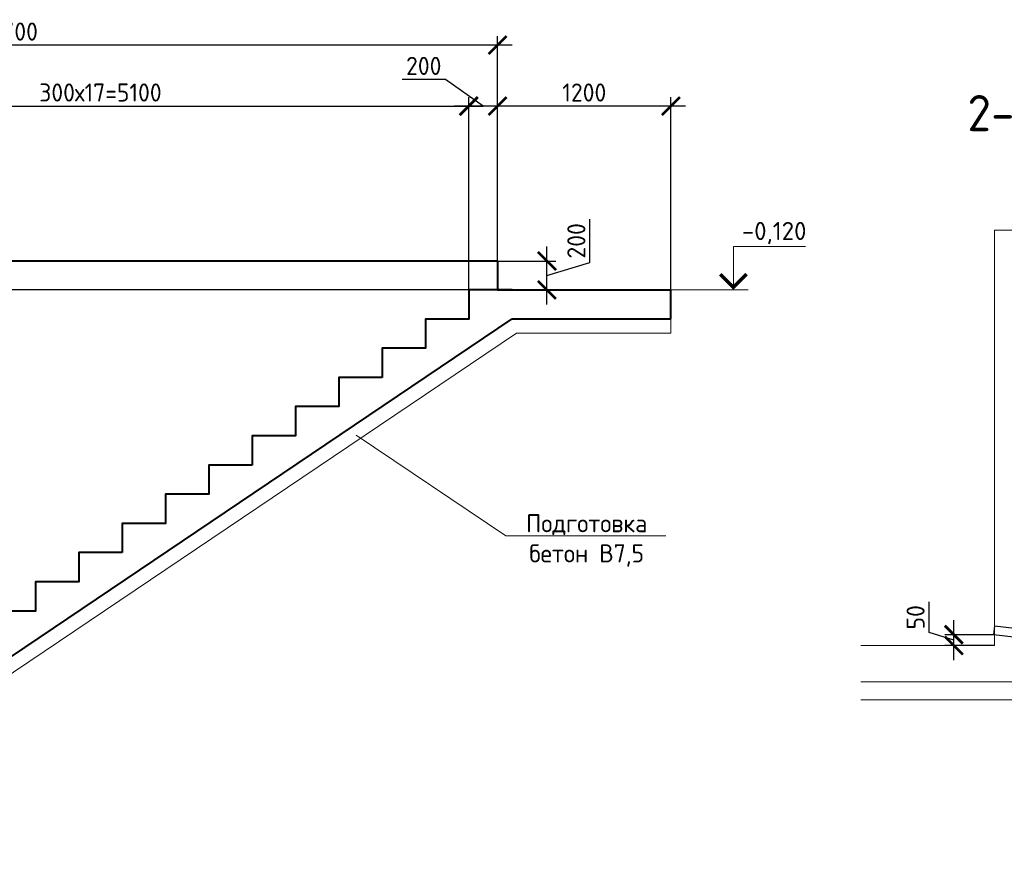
# Model space of a CAD drawing. Header units: millimetres. Extents: x 130535 to 1380046, y -52734 to 121434.
# Tile 35 of 64: x 553967 to 567601, y 7530 to 19149. Entities that reach past the tile are written whole.
import ezdxf
from ezdxf import colors
from ezdxf.entities.mleader import LeaderData, LeaderLine
from ezdxf.enums import TextEntityAlignment as Align
from ezdxf.math import Vec2, Vec3

# ---------------------------------------------------------------- set-up
doc = ezdxf.new("R2010")
doc.units = ezdxf.units.MM
doc.layers.get('DEFPOINTS').update_dxf_attribs({"color": 1, "lineweight": 0})
doc.layers.add('ИЗМ', color=3, linetype='Continuous')
for name, color, linetype, lineweight in [('РАЗМЕРЫ', 1, 'Continuous', 9), ('Разрез жилая часть$0$Отметки', 1, 'Continuous', 20), ('Символы 0.20', 1, 'Continuous', 20), ('стены монолит', 126, 'Continuous', 40), ('Текст 5.00', 82, 'Continuous', 50), ('Тонкая 0.20', 30, 'Continuous', 20)]:
    doc.layers.add(name, color=color, linetype=linetype, lineweight=lineweight)
doc.styles.add('GOST-2.304_Type-B', font='GOST Common.ttf')
doc.styles.add('ГОСТ', font='isocpeur.ttf')
doc.dimstyles.new('СПДС', dxfattribs={"dimscale": 100, "dimtxt": 2.5, "dimasz": 2.5, "dimexe": 1.25, "dimexo": 0, "dimtad": 1, "dimdec": 0, "dimtxsty": 'GOST-2.304_Type-B', "dimblk": 'ARCHTICK', "dimcen": 2.5, "dimdle": 2, "dimadec": 0, "dimazin": 2, "dimtfac": 0.75, "dimtdec": 0, "dimtmove": 1, "dimatfit": 3, "dimfxl": 1, "dimtolj": 1, "dimarcsym": 1})

# ---------------------------------------------------------------- blocks, each defined once
blk = doc.blocks.new('_None')
blk = doc.blocks.new('_ArchTick')
at = {"color": 0, "linetype": 'ByBlock', "const_width": 0.15}
blk.add_lwpolyline([(-0.5, -0.5), (0.5, 0.5)], dxfattribs=at)
blk = doc.blocks.new('*D365')
at = {"layer": 'DEFPOINTS', "color": 0, "linetype": 'Continuous', "lineweight": 0, "transparency": 16777216}
for p in [(560185, 17954), (560185, 15410), (549985, 8542)]:
    blk.add_point(p, dxfattribs=at)
at = {"layer": 'РАЗМЕРЫ', "color": 0, "linetype": 'Continuous', "lineweight": -2, "transparency": 16777216}
for p, q in [((549985, 8542), (549985, 18079)), ((560185, 15410), (560185, 18079)), ((549785, 17954), (560385, 17954))]:
    blk.add_line(p, q, dxfattribs=at)
at = {"layer": 'РАЗМЕРЫ', "color": 0, "linetype": 'Continuous', "lineweight": -2, "transparency": 16777216, "xscale": 250, "yscale": 250, "zscale": 250, "rotation": 180}
blk.add_blockref('_ArchTick', (549985, 17954), dxfattribs=at)
at = {"layer": 'РАЗМЕРЫ', "color": 0, "linetype": 'Continuous', "lineweight": -2, "transparency": 16777216, "xscale": 250, "yscale": 250, "zscale": 250}
blk.add_blockref('_ArchTick', (560185, 17954), dxfattribs=at)
at = {"layer": 'РАЗМЕРЫ', "color": 0, "linetype": 'Continuous', "lineweight": 0, "transparency": 16777216, "insert": (555085, 18142), "char_height": 250, "width": 550.09, "attachment_point": 5, "style": 'GOST-2.304_Type-B'}
blk.add_mtext('\\A1;300х17=5100', dxfattribs=at)
blk = doc.blocks.new('*D366')
at = {"layer": 'DEFPOINTS', "color": 0, "linetype": 'Continuous', "lineweight": 0, "transparency": 16777216}
for p in [(560585, 17954), (560585, 15810), (562985, 15410)]:
    blk.add_point(p, dxfattribs=at)
at = {"layer": 'РАЗМЕРЫ', "color": 0, "linetype": 'Continuous', "lineweight": -2, "transparency": 16777216}
for p, q in [((560585, 15810), (560585, 18079)), ((562985, 15410), (562985, 18079)), ((563185, 17954), (560385, 17954))]:
    blk.add_line(p, q, dxfattribs=at)
at = {"layer": 'РАЗМЕРЫ', "color": 0, "linetype": 'Continuous', "lineweight": -2, "transparency": 16777216, "xscale": 250, "yscale": 250, "zscale": 250, "rotation": 180}
blk.add_blockref('_ArchTick', (560585, 17954), dxfattribs=at)
at = {"layer": 'РАЗМЕРЫ', "color": 0, "linetype": 'Continuous', "lineweight": -2, "transparency": 16777216, "xscale": 250, "yscale": 250, "zscale": 250}
blk.add_blockref('_ArchTick', (562985, 17954), dxfattribs=at)
at = {"layer": 'РАЗМЕРЫ', "color": 0, "linetype": 'Continuous', "lineweight": 0, "transparency": 16777216, "insert": (561785, 18142), "char_height": 250, "attachment_point": 5, "style": 'GOST-2.304_Type-B'}
blk.add_mtext('\\A1;1200', dxfattribs=at)
blk = doc.blocks.new('*D367')
at = {"layer": 'DEFPOINTS', "color": 0, "linetype": 'Continuous', "lineweight": 0, "transparency": 16777216}
for p in [(547187, 18798), (547187, 15810, -7150), (560585, 15810)]:
    blk.add_point(p, dxfattribs=at)
at = {"layer": 'РАЗМЕРЫ', "color": 0, "linetype": 'Continuous', "lineweight": -2, "transparency": 16777216}
for p, q in [((547187, 15810), (547187, 18923)), ((560585, 15810), (560585, 18923)), ((560785, 18798), (546987, 18798))]:
    blk.add_line(p, q, dxfattribs=at)
at = {"layer": 'РАЗМЕРЫ', "color": 0, "linetype": 'Continuous', "lineweight": -2, "transparency": 16777216, "xscale": 250, "yscale": 250, "zscale": 250, "rotation": 180}
blk.add_blockref('_ArchTick', (547187, 18798), dxfattribs=at)
at = {"layer": 'РАЗМЕРЫ', "color": 0, "linetype": 'Continuous', "lineweight": -2, "transparency": 16777216, "xscale": 250, "yscale": 250, "zscale": 250}
blk.add_blockref('_ArchTick', (560585, 18798), dxfattribs=at)
at = {"layer": 'РАЗМЕРЫ', "color": 0, "linetype": 'Continuous', "lineweight": 0, "transparency": 16777216, "insert": (553886, 18985), "char_height": 250, "attachment_point": 5, "style": 'GOST-2.304_Type-B'}
blk.add_mtext('\\A1;6700', dxfattribs=at)
blk = doc.blocks.new('*D370')
at = {"layer": 'DEFPOINTS', "color": 0, "linetype": 'Continuous', "lineweight": 0, "transparency": 16777216}
for p in [(560585, 15810), (561268, 15810), (560585, 15410)]:
    blk.add_point(p, dxfattribs=at)
at = {"layer": 'РАЗМЕРЫ', "color": 0, "linetype": 'Continuous', "lineweight": -2, "transparency": 16777216}
for p, q in [((561862, 15789), (561862, 16389)), ((561268, 15210), (561268, 16010)), ((560585, 15810), (561393, 15810)), ((561268, 15610), (561862, 15789)), ((560585, 15410), (561393, 15410))]:
    blk.add_line(p, q, dxfattribs=at)
at = {"layer": 'РАЗМЕРЫ', "color": 0, "linetype": 'Continuous', "lineweight": -2, "transparency": 16777216, "xscale": 250, "yscale": 250, "zscale": 250}
for p, rotation in [((561268, 15810), 90), ((561268, 15410), 270)]:
    blk.add_blockref('_ArchTick', p, dxfattribs=dict(at, rotation=rotation))
at = {"layer": 'РАЗМЕРЫ', "color": 0, "linetype": 'Continuous', "lineweight": 0, "transparency": 16777216, "insert": (561675, 16089), "char_height": 250, "attachment_point": 5, "rotation": 90, "style": 'GOST-2.304_Type-B'}
blk.add_mtext('\\A1;200', dxfattribs=at)
blk = doc.blocks.new('*D371')
at = {"layer": 'DEFPOINTS', "color": 0, "linetype": 'Continuous', "lineweight": 0, "transparency": 16777216}
for p in [(560585, 15410), (549237, 8542), (549985, 8542)]:
    blk.add_point(p, dxfattribs=at)
at = {"layer": 'РАЗМЕРЫ', "color": 0, "linetype": 'Continuous', "lineweight": -2, "transparency": 16777216}
for p, q in [((549237, 15610), (549237, 8342)), ((560585, 15410), (549112, 15410)), ((549985, 8542), (549112, 8542))]:
    blk.add_line(p, q, dxfattribs=at)
at = {"layer": 'РАЗМЕРЫ', "color": 0, "linetype": 'Continuous', "lineweight": -2, "transparency": 16777216, "xscale": 250, "yscale": 250, "zscale": 250}
for p, rotation in [((549237, 15410), 90), ((549237, 8542), 270)]:
    blk.add_blockref('_ArchTick', p, dxfattribs=dict(at, rotation=rotation))
at = {"layer": 'РАЗМЕРЫ', "color": 0, "linetype": 'Continuous', "lineweight": 0, "transparency": 16777216, "insert": (549050, 11976), "char_height": 250, "attachment_point": 5, "rotation": 90, "style": 'GOST-2.304_Type-B'}
blk.add_mtext('\\A1;200х17=3400', dxfattribs=at)
blk = doc.blocks.new('*D364')
at = {"layer": 'DEFPOINTS', "color": 0, "linetype": 'Continuous', "lineweight": 0, "transparency": 16777216}
for p in [(560185, 17954), (560185, 15810), (560585, 15810)]:
    blk.add_point(p, dxfattribs=at)
at = {"layer": 'РАЗМЕРЫ', "color": 0, "linetype": 'Continuous', "lineweight": -2, "transparency": 16777216}
for p, q in [((559862, 18323), (559262, 18323)), ((560385, 17954), (559862, 18323)), ((560185, 15810), (560185, 18079)), ((560585, 15810), (560585, 18079)), ((560785, 17954), (559985, 17954))]:
    blk.add_line(p, q, dxfattribs=at)
at = {"layer": 'РАЗМЕРЫ', "color": 0, "linetype": 'Continuous', "lineweight": -2, "transparency": 16777216, "xscale": 250, "yscale": 250, "zscale": 250, "rotation": 180}
blk.add_blockref('_ArchTick', (560185, 17954), dxfattribs=at)
at = {"layer": 'РАЗМЕРЫ', "color": 0, "linetype": 'Continuous', "lineweight": -2, "transparency": 16777216, "xscale": 250, "yscale": 250, "zscale": 250}
blk.add_blockref('_ArchTick', (560585, 17954), dxfattribs=at)
at = {"layer": 'РАЗМЕРЫ', "color": 0, "linetype": 'Continuous', "lineweight": 0, "transparency": 16777216, "insert": (559562, 18510), "char_height": 250, "attachment_point": 5, "style": 'GOST-2.304_Type-B'}
blk.add_mtext('\\A1;200', dxfattribs=at)
blk = doc.blocks.new('*D563')
at = {"layer": 'DEFPOINTS', "color": 0, "linetype": 'Continuous', "lineweight": 0, "transparency": 16777216}
for p in [(566903, 10639), (567457, 10639), (567463, 10488)]:
    blk.add_point(p, dxfattribs=at)
at = {"layer": 'РАЗМЕРЫ', "color": 0, "linetype": 'Continuous', "lineweight": -2, "transparency": 16777216}
for p, q in [((566559, 10667), (566559, 11092)), ((566903, 10288), (566903, 10839)), ((566903, 10564), (566559, 10667)), ((567457, 10639), (566778, 10639)), ((567463, 10488), (566778, 10488))]:
    blk.add_line(p, q, dxfattribs=at)
at = {"layer": 'РАЗМЕРЫ', "color": 0, "linetype": 'Continuous', "lineweight": -2, "transparency": 16777216, "xscale": 250, "yscale": 250, "zscale": 250}
for p, rotation in [((566903, 10639), 90), ((566903, 10488), 270)]:
    blk.add_blockref('_ArchTick', p, dxfattribs=dict(at, rotation=rotation))
at = {"layer": 'РАЗМЕРЫ', "color": 0, "linetype": 'Continuous', "lineweight": 0, "transparency": 16777216, "insert": (566372, 10879), "char_height": 250, "attachment_point": 5, "rotation": 90, "style": 'GOST-2.304_Type-B'}
blk.add_mtext('\\A1;50', dxfattribs=at)

msp = doc.modelspace()

# ---------------------------------------------------------------- linework, layer by layer
at = {"layer": 'ИЗМ', "linetype": 'Continuous', "lineweight": 30}
msp.add_lwpolyline([(567470.1, 10763), (571956.9, 10232.7), (571943.6, 10108.4), (567456.8, 10638.7), (567470.1, 10763)], dxfattribs=at)
at = {"layer": 'РАЗМЕРЫ', "linetype": 'Continuous', "lineweight": 0}
msp.add_line((564054.5, 15410.4), (562984.9, 15410.4), dxfattribs=at)
at = {"layer": 'РАЗМЕРЫ', "color": 0, "linetype": 'Continuous', "lineweight": 18}
msp.add_line((562984.9, 14810.4), (562984.9, 15010.4), dxfattribs=at)
at = {"layer": 'Символы 0.20', "color": 1, "linetype": 'Continuous', "lineweight": 20, "ltscale": 100}
msp.add_line((563849.7, 16010.4), (564849.7, 16010.4), dxfattribs=at)
at = {"layer": 'Символы 0.20', "color": 1, "linetype": 'Continuous', "lineweight": 20, "ltscale": 10000}
msp.add_line((563999.7, 15410.4), (563699.7, 15410.4), dxfattribs=at)
msp.add_lwpolyline([(563849.7, 15410.4), (563849.7, 16010.4)], dxfattribs=at)
at = {"layer": 'Символы 0.20', "color": 1, "linetype": 'Continuous', "lineweight": 20, "ltscale": 10000, "const_width": 50}
msp.add_lwpolyline([(563667.4, 15628.1), (563849.7, 15445.7), (564032, 15628.1)], dxfattribs=at)
at = {"layer": 'стены монолит', "ltscale": 100}
for p, q in [((547187.2, 15810.4, -7150), (560585, 15810.4)), ((560585, 15810.4), (560585, 15410.4)), ((560585, 15410.4), (562984.9, 15410.4)), ((562984.9, 15010.4), (562984.9, 15410.4)), ((549980.4, 7730.4, -700), (560785, 15010.4)), ((560785, 15010.4), (562984.9, 15010.4))]:
    msp.add_line(p, q, dxfattribs=at)
at = {"layer": 'стены монолит', "color": 0, "lineweight": 18, "ltscale": 100}
for p, q in [((550034, 7530.4, -700), (560846.8, 14810.4)), ((560846.8, 14810.4), (562984.9, 14810.4))]:
    msp.add_line(p, q, dxfattribs=at)
at = {"layer": 'стены монолит', "ltscale": 100}
for points in [[(560785, 15410.4), (560185, 15410.4), (560185, 15006.4), (559585, 15006.4), (559585, 14602.4), (558985, 14602.4), (558985, 14198.4)], [(558985, 14198.4), (558385, 14198.4), (558385, 13794.4), (557785, 13794.4), (557785, 13390.4), (557185, 13390.4), (557185, 12986.4)], [(557185, 12986.4), (556585, 12986.4), (556585, 12582.4), (555985, 12582.4), (555985, 12178.4), (555385, 12178.4), (555385, 11774.4)], [(555385, 11774.4), (554785, 11774.4), (554785, 11370.4), (554185, 11370.4), (554185, 10966.4), (553585, 10966.4), (553585, 10562.4)]]:
    msp.add_lwpolyline(points, dxfattribs=at)
at = {"layer": 'Тонкая 0.20'}
for p, q in [((567463.4, 16238.4), (567963.4, 16238.4)), ((567463.4, 10500.9), (567463.4, 16238.4)), ((567463.4, 10488.4), (567463.4, 13570.7)), ((565613.4, 10488.4), (567463.4, 10488.4)), ((568213.4, 9988.4), (565613.4, 9988.4)), ((568213.4, 9738.4), (565613.4, 9738.4))]:
    msp.add_line(p, q, dxfattribs=at)

# ---------------------------------------------------------------- texts
at = {"layer": 'Разрез жилая часть$0$Отметки', "linetype": 'Continuous', "lineweight": 25, "ltscale": 100, "style": 'ГОСТ'}
msp.add_text('-0,120', height=250, dxfattribs=at).set_placement((563967.2, 16100.4))
at = {"layer": 'Текст 5.00', "style": 'GOST-2.304_Type-B'}
msp.add_text('2-2', height=500, dxfattribs=at).set_placement((567579.4, 17856.9), align=Align.MIDDLE_CENTER)

# ---------------------------------------------------------------- dimensions: what is measured, and where the dimension line sits
at = {"layer": 'РАЗМЕРЫ', "linetype": 'Continuous', "lineweight": 0}
for base, p1, p2, picture, middle in [((547187.2, 18797.9), (560585, 15810.4), (547187.2, 15810.4, -7150), '*D367', (553886.1, 18985.4)), ((560585, 17954.1), (562984.9, 15410.4), (560585, 15810.4), '*D366', (561784.9, 18141.6))]:
    dim = msp.add_linear_dim(base=base, p1=p1, p2=p2, dimstyle='СПДС', override={"dimlfac": 0.5, "dimrnd": 5}, dxfattribs=at)
    dim.commit()
    dim.dimension.update_dxf_attribs({"geometry": picture, "text_midpoint": middle})
dim = msp.add_linear_dim(base=(560185, 17954.1), p1=(560585, 15810.4), p2=(560185, 15810.4), angle=180, dimstyle='СПДС', override={"dimlfac": 0.5, "dimrnd": 5}, dxfattribs=at)
dim.commit()
dim.dimension.update_dxf_attribs({"geometry": '*D364', "text_midpoint": (559799.4, 18322.8), "dimtype": 160})
dim = msp.add_linear_dim(base=(560185, 17954.1), p1=(549985, 8542.4), p2=(560185, 15410.4), text='300х17=<>', dimstyle='СПДС', override={"dimlfac": 0.5, "dimrnd": 5}, dxfattribs=at)
dim.commit()
dim.dimension.update_dxf_attribs({"geometry": '*D365', "text_midpoint": (555085, 18141.6)})
dim = msp.add_linear_dim(base=(561268.5, 15810.4), p1=(560585, 15410.4), p2=(560585, 15810.4), angle=90, dimstyle='СПДС', override={"dimlfac": 0.5, "dimrnd": 5}, dxfattribs=at)
dim.commit()
dim.dimension.update_dxf_attribs({"geometry": '*D370', "text_midpoint": (561674.7, 15851)})
dim = msp.add_linear_dim(base=(549237.5, 8542.4), p1=(560585, 15410.4), p2=(549985, 8542.4), angle=90, text='200х17=3400', dimstyle='СПДС', override={"dimlfac": 0.5}, dxfattribs=at)
dim.commit()
dim.dimension.update_dxf_attribs({"geometry": '*D371', "text_midpoint": (549050, 11976.4)})
dim = msp.add_linear_dim(base=(566902.8, 10638.7), p1=(567463.4, 10488.4), p2=(567456.8, 10638.7), angle=90, text='50', dimstyle='СПДС', dxfattribs=at)
dim.commit()
dim.dimension.update_dxf_attribs({"geometry": '*D563', "text_midpoint": (566371.5, 10729.2)})

# ---------------------------------------------------------------- leaders
at = {"layer": 'Символы 0.20'}
ml = msp.add_multileader_mtext('Standard', dxfattribs=at)
ml.set_content('Подготовка\\Pбетон В7,5', color=256, style='GOST-2.304_Type-B')
ml.set_leader_properties(color=256, linetype='ByLayer', lineweight=-1)
ml.set_arrow_properties(name='NONE')
ml.build(insert=Vec2(0, 0))
ml.multileader.update_dxf_attribs({"text_left_attachment_type": 6, "text_right_attachment_type": 6, "dogleg_length": 1, "arrow_head_size": 36, "scale": 20})
ctx = ml.context
ctx.base_point, ctx.scale, ctx.char_height, ctx.arrow_head_size, ctx.landing_gap_size, ctx.plane_origin = Vec3(560900.3, 12005.6), 20, 250, 36, 18, Vec3(565354.1, 17026.7)
ctx.left_attachment, ctx.right_attachment, ctx.text_align_type = 6, 6, 1
notes = []
notes.append((ctx, [(0, (1, 1, 0), (560700.3, 12005.6), (1, 0), 200, [(0, [(558625.1, 13399)], 0, [])])]))
ctx.mtext.insert, ctx.mtext.alignment, ctx.mtext.flow_direction = Vec3(561818.3, 12305.6), 2, 5
at = {"layer": 'Символы 0.20', "ltscale": 100}
ml = msp.add_multileader_mtext('Standard', dxfattribs=at)
ml.set_content('Труба Тр\\Pниз трубы на 50 мм выше верха плиты', color=256, style='ГОСТ')
ml.set_leader_properties(color=256, linetype='ByLayer', lineweight=-1)
ml.set_arrow_properties(name='NONE')
ml.build(insert=Vec2(0, 0))
ml.multileader.update_dxf_attribs({"text_left_attachment_type": 6, "text_right_attachment_type": 6, "dogleg_length": 2.5, "arrow_head_size": 45, "scale": 100})
ctx = ml.context
ctx.base_point, ctx.scale, ctx.char_height, ctx.arrow_head_size, ctx.landing_gap_size, ctx.plane_origin = Vec3(501440.4, 12197.9), 100, 300, 45, 22.5, Vec3(511146.9, 8887.5)
ctx.left_attachment, ctx.right_attachment = 6, 6
notes.append((ctx, [(1, (1, 1, 0), (505500.4, 12197.9), (-1, 0), 250, [(0, [(506139.9, 10557.6)], 0, [])])]))
ctx.mtext.insert, ctx.mtext.width, ctx.mtext.flow_direction = Vec3(501462.9, 12587.9), 3780.751, 5
ml = msp.add_multileader_mtext('Standard', dxfattribs=at)
ml.set_content('Труба Тр\\Pниз трубы в уровне верха плиты', color=256, style='ГОСТ')
ml.set_leader_properties(color=256, linetype='ByLayer', lineweight=-1)
ml.set_arrow_properties(name='NONE')
ml.build(insert=Vec2(0, 0))
ml.multileader.update_dxf_attribs({"text_left_attachment_type": 6, "text_right_attachment_type": 6, "dogleg_length": 2.5, "arrow_head_size": 45, "scale": 100})
ctx = ml.context
ctx.base_point, ctx.scale, ctx.char_height, ctx.arrow_head_size, ctx.landing_gap_size, ctx.plane_origin = Vec3(439775.3, 9734), 100, 300, 45, 22.5, Vec3(433878.8, 6423.5)
ctx.left_attachment, ctx.right_attachment = 6, 6
notes.append((ctx, [(1, (1, 1, 0), (439525.3, 9734), (1, 0), 250, [(0, [(438885.9, 8093.7)], 0, [])])]))
ctx.mtext.insert, ctx.mtext.width, ctx.mtext.flow_direction = Vec3(439797.8, 10124), 6576.024, 5
ml = msp.add_multileader_mtext('Standard', dxfattribs=at)
ml.set_content('Труба Тр\\Pниз трубы в уровне верха плиты', color=256, style='ГОСТ')
ml.set_leader_properties(color=256, linetype='ByLayer', lineweight=-1)
ml.set_arrow_properties(name='NONE')
ml.build(insert=Vec2(0, 0))
ml.multileader.update_dxf_attribs({"text_left_attachment_type": 6, "text_right_attachment_type": 6, "dogleg_length": 2.5, "arrow_head_size": 45, "scale": 100})
ctx = ml.context
ctx.base_point, ctx.scale, ctx.char_height, ctx.arrow_head_size, ctx.landing_gap_size, ctx.plane_origin = Vec3(374236, 9404.1), 100, 300, 45, 22.5, Vec3(368339.5, 6093.6)
ctx.left_attachment, ctx.right_attachment = 6, 6
notes.append((ctx, [(1, (1, 1, 0), (373986, 9404.1), (1, 0), 250, [(0, [(373346.6, 7763.7)], 0, [])])]))
ctx.mtext.insert, ctx.mtext.width, ctx.mtext.flow_direction = Vec3(374258.5, 9794.1), 6442.783, 5
ml = msp.add_multileader_mtext('Standard', dxfattribs=at)
ml.set_content('Щебень фр.20-40', color=256, style='ГОСТ')
ml.set_leader_properties(color=256, linetype='ByLayer', lineweight=-1)
ml.set_arrow_properties(name='NONE')
ml.build(insert=Vec2(0, 0))
ml.multileader.update_dxf_attribs({"text_left_attachment_type": 6, "text_right_attachment_type": 6, "dogleg_length": 2.5, "arrow_head_size": 45, "scale": 100})
ctx = ml.context
ctx.base_point, ctx.scale, ctx.char_height, ctx.arrow_head_size, ctx.landing_gap_size, ctx.plane_origin = Vec3(499616, 8365.1), 100, 300, 45, 22.5, Vec3(507147.5, 5054.7)
ctx.left_attachment, ctx.right_attachment = 6, 6
notes.append((ctx, [(1, (1, 1, 0), (501501, 8365.1), (-1, 0), 250, [(0, [(503252, 9791.6)], 0, [])])]))
ctx.mtext.insert, ctx.mtext.width, ctx.mtext.flow_direction = Vec3(499638.5, 8755.1), 2129.129, 5
for ctx, leaders in notes:
    for number, flags, end, landing, length, lines in leaders:
        leader = LeaderData()
        leader.index, (leader.has_last_leader_line, leader.has_dogleg_vector, leader.attachment_direction) = number, flags
        leader.last_leader_point, leader.dogleg_vector, leader.dogleg_length = Vec3(end), Vec3(landing), length
        for number, points, colour, breaks in lines:
            line = LeaderLine()
            line.index, line.vertices, line.color, line.breaks = number, Vec3.list(points), colors.encode_raw_color(colour), breaks
            leader.lines.append(line)
        ctx.leaders.append(leader)

doc.saveas('drawing.dxf')
